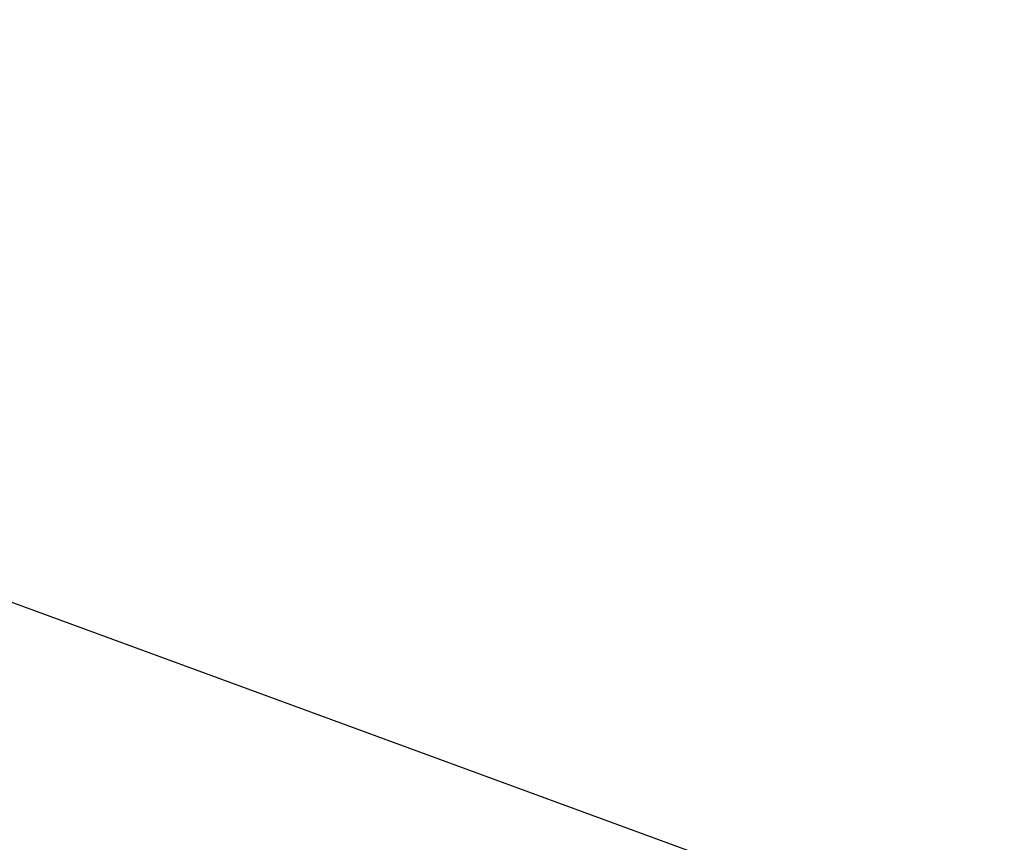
# Model space of a CAD drawing. Header units: millimetres. Extents: x 54 to 130, y 13 to 286.
# Tile 29 of 256: x 94.07469 to 94.08323, y 14.08903 to 14.09617. Entities that reach past the tile are written whole.
import ezdxf

# ---------------------------------------------------------------- set-up
doc = ezdxf.new("R2010")
doc.units = ezdxf.units.MM

msp = doc.modelspace()

# ---------------------------------------------------------------- linework, layer by layer
at = {"color": 7, "linetype": 'Continuous', "lineweight": 25, "flags": 128}
msp.add_lwpolyline([(96.5911756, 13.4383279), (95.8956336, 13.546899), (94.6622067, 13.8755806), (93.7817734, 14.1985354), (92.9235917, 14.590195), (92.0876617, 15.0505593), (91.2739834, 15.5796284), (90.6786332, 16.0202505), (90.0971108, 16.4964933), (89.5294162, 17.0083569), (88.9755495, 17.5558411), (88.4355106, 18.1389462), (87.5661743, 19.189945), (86.7352487, 20.3398904), (85.9427337, 21.5887822), (85.3761161, 22.5854604), (84.8386753, 23.6238381), (84.3304113, 24.7039151), (83.882826, 25.7487342)], dxfattribs=at)
at = {"color": 7, "linetype": 'Continuous', "lineweight": 25}
msp.add_open_spline([(100.9263694, 13.2839537), (100.7914643, 13.2909536), (100.5235467, 13.3048552), (100.1253454, 13.4195451), (99.7341198, 13.6033501), (99.3781151, 13.8436528), (99.056652, 14.1202037), (98.768611, 14.4172787), (98.4864863, 14.7584535), (98.2102606, 15.1436634), (97.8893559, 15.6537802), (97.5283138, 16.3194058), (97.1339348, 17.1749448), (96.8289521, 17.9449653), (96.6032268, 18.5757644), (96.4492256, 19.0325157), (96.2981642, 19.5074451), (96.1500392, 20.0005575), (96.0048522, 20.5118516), (95.8625992, 21.0413181), (95.7166572, 21.6150817), (95.5680364, 22.2338297), (95.4178673, 22.8983363), (95.2728782, 23.5806975), (95.1330634, 24.2808969), (95.0023616, 24.9779786), (94.89063, 25.6112022), (94.7964022, 26.174442), (94.7150393, 26.6841632), (94.6369011, 27.1979887), (94.5619896, 27.7159216), (94.490297, 28.2379511), (94.4231701, 28.753989), (94.3611319, 29.2568089), (94.3048711, 29.7394503), (94.2540175, 30.2053805), (94.2084825, 30.6545212), (94.1685499, 31.087133), (94.1300369, 31.5399456), (94.0984118, 32.0210897), (94.080651, 32.5366623), (94.0779847, 33.0493482), (94.091636, 33.5953137), (94.1252791, 34.1691696), (94.1837383, 34.7619226), (94.2620192, 35.3132873), (94.3552155, 35.8160826), (94.460613, 36.2613164), (94.5611378, 36.5942354), (94.6490146, 36.8346098), (94.7194111, 36.999762), (94.7841226, 37.1290722), (94.8529198, 37.2433561), (94.9352719, 37.3742481), (95.0421477, 37.5411679), (95.1639554, 37.7283852), (95.2902021, 37.916594), (95.3921089, 38.064447), (95.4687848, 38.1735284), (95.5197351, 38.2452179), (95.5709194, 38.3164439), (95.6223379, 38.3872066), (95.6739903, 38.4575074), (95.7928696, 38.617503), (95.981764, 38.8637012), (96.2439335, 39.1883152), (96.514057, 39.5061708), (96.7990848, 39.8250653), (97.121598, 40.1675621), (97.5480234, 40.59478), (98.0656335, 41.067598), (98.6446844, 41.5307923), (99.1395321, 41.8687148), (99.5530054, 42.1182309), (99.8903996, 42.3010958), (100.2257611, 42.4625454), (100.5424908, 42.5957598), (100.8610156, 42.7129335), (101.1742103, 42.8072825), (101.4893228, 42.8782045), (101.6901201, 42.8955929), (101.7857109, 42.9038707)], degree=3, knots=[0, 0, 0, 0, 0.021586, 0.042869, 0.063922, 0.08482, 0.101026, 0.117133, 0.13318, 0.149205, 0.165247, 0.190375, 0.215637, 0.241165, 0.252221, 0.26336, 0.27459, 0.285922, 0.297363, 0.308924, 0.320613, 0.334109, 0.347673, 0.361318, 0.375055, 0.388894, 0.401634, 0.41111, 0.420565, 0.430003, 0.439428, 0.448843, 0.458252, 0.467114, 0.475616, 0.483759, 0.491549, 0.498989, 0.506085, 0.514771, 0.523284, 0.531697, 0.54009, 0.55033, 0.560511, 0.570783, 0.580267, 0.58945, 0.598456, 0.603224, 0.607849, 0.612359, 0.615378, 0.620221, 0.627042, 0.634369, 0.641801, 0.649286, 0.652241, 0.655204, 0.658177, 0.661157, 0.664146, 0.667144, 0.681761, 0.696733, 0.712063, 0.727756, 0.744993, 0.766381, 0.799189, 0.831048, 0.861817, 0.880108, 0.898354, 0.916559, 0.934364, 0.949464, 0.967858, 0.984699, 1, 1, 1, 1], dxfattribs=at)

doc.saveas('drawing.dxf')
